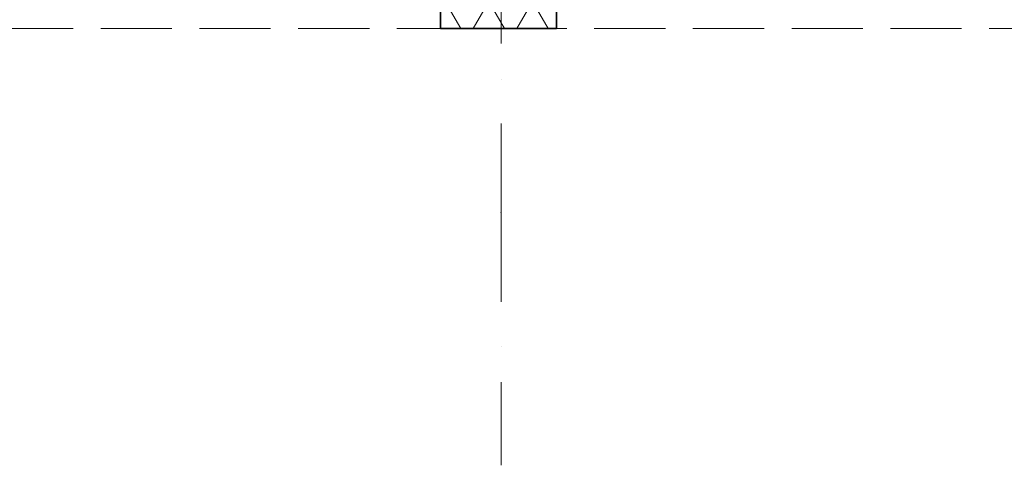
# Model space of a CAD drawing. Header units: millimetres. Extents: x 42175 to 97175, y 10092 to 468192.
# Tile 213 of 235: x 74512 to 78415, y 87000 to 88764. Entities that reach past the tile are written whole.
import ezdxf

# ---------------------------------------------------------------- set-up
doc = ezdxf.new("R2010")
doc.units = ezdxf.units.MM
doc.linetypes.add('Krawędzie ukryte', pattern=[3.912222, 2.822222, -1.09])
doc.linetypes.add('Kropki i Kreski', pattern=[6.702778, 3.527778, -1.763889, 0, -1.411111])
doc.layers.add('- A - ocieplenie', color=8, linetype='Continuous')
doc.layers.add('Konstrukcja - Siatka mod', color=8, linetype='Continuous')
pattern_1 = [(60, (-175208.59, 378186.62), (-129.90381, 75), []), (120, (-175208.59, 378186.62), (129.90381, 75), [])]

msp = doc.modelspace()

# ---------------------------------------------------------------- hatches: boundary and pattern name
at = {"layer": '- A - ocieplenie', "linetype": 'Continuous', "lineweight": 13}
h = msp.add_hatch(dxfattribs=at)
h.set_pattern_fill('Izolacja_miękka_0006', color=8, style=0, pattern_type=2)
h.set_pattern_definition(pattern_1)
h.paths.add_polyline_path([(76180, 88878.9), (76180, 88728.9), (76220, 88928.9), (76190, 88928.9)])
h = msp.add_hatch(dxfattribs=at)
h.set_pattern_fill('Izolacja_miękka_0006', color=8, style=0, pattern_type=2)
h.set_pattern_definition(pattern_1)
h.paths.add_polyline_path([(76220, 88928.9), (76180, 88728.9), (76220, 88728.9)])
h = msp.add_hatch(dxfattribs=at)
h.set_pattern_fill('Izolacja_miękka_0006', color=8, style=0, pattern_type=2)
h.set_pattern_definition(pattern_1)
h.paths.add_polyline_path([(76220, 88728.9), (76640, 88728.9), (76640, 88928.9), (76220, 88928.9)])

# ---------------------------------------------------------------- linework, layer by layer
at = {"layer": '- A - ocieplenie', "color": 8, "linetype": 'Continuous', "lineweight": 35, "ltscale": 100, "flags": 128}
for points in [[(76640, 88928.9), (76640, 88728.9)], [(76180, 88878.9), (76180, 88728.9)], [(76180, 88728.9), (76640, 88728.9)]]:
    msp.add_lwpolyline(points, dxfattribs=at)
at = {"layer": '- A - ocieplenie', "color": 8, "linetype": 'Krawędzie ukryte', "lineweight": 20, "ltscale": 100, "flags": 128}
msp.add_lwpolyline([(70530, 88728.9), (82330, 88728.9)], dxfattribs=at)
at = {"layer": 'Konstrukcja - Siatka mod', "color": 8, "linetype": 'Kropki i Kreski', "lineweight": 13, "ltscale": 100}
for q in [(76420, 104964.8), (76420, 87000)]:
    msp.add_line((76420, 88000), q, dxfattribs=at)
msp.add_point((76420, 88000), dxfattribs=at)
msp.add_point((76420, 88000), dxfattribs=at)

doc.saveas('drawing.dxf')
